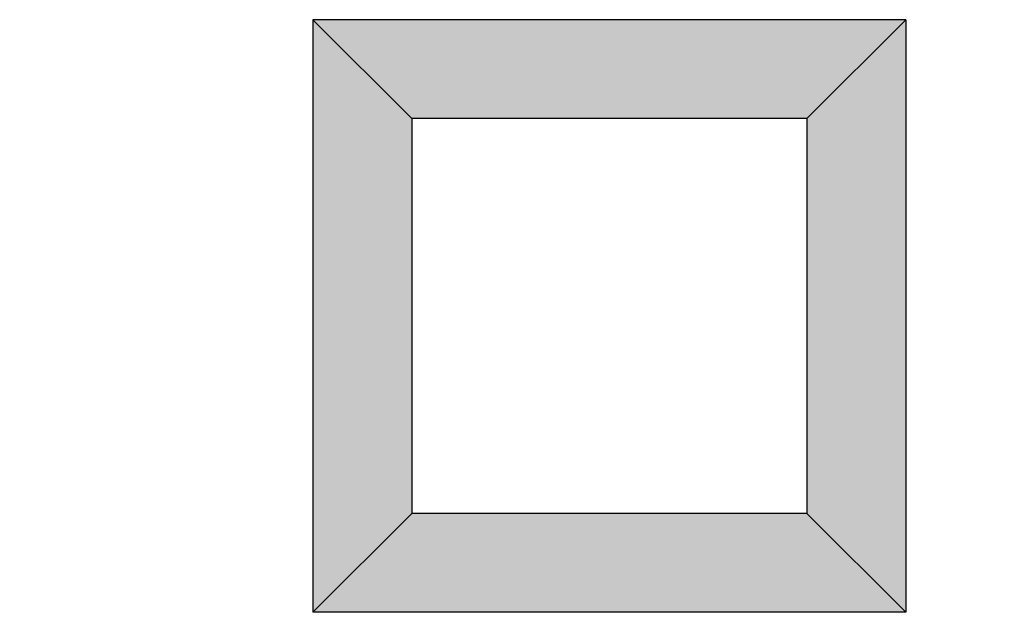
# Model space of a CAD drawing. Header units: millimetres. Extents: x -243 to 455, y -35 to 385.
import ezdxf

# ---------------------------------------------------------------- set-up
doc = ezdxf.new("R2010")
doc.units = ezdxf.units.MM
doc.layers.add('1', color=7, linetype='Continuous')
doc.layers.add('LN-50', color=4, linetype='Continuous')

# ---------------------------------------------------------------- blocks, each defined once
blk = doc.blocks.new('frame')
h = blk.add_hatch(color=7)
h.paths.add_polyline_path([(0, 0), (0, 420), (-70, 350), (-70, 70)])
h.paths.add_polyline_path([(-70, 350), (0, 420), (-420, 420), (-350, 350)])
h.paths.add_polyline_path([(-350, 70), (-350, 350), (-420, 420), (-420, 0)])
h.paths.add_polyline_path([(0, 0), (-70, 70), (-350, 70), (-420, 0)])
h = blk.add_hatch(color=7)
h.paths.add_polyline_path([(0, 0), (0, 420), (-70, 350), (-70, 70)])
h.paths.add_polyline_path([(-70, 350), (0, 420), (-420, 420), (-350, 350)])
h.paths.add_polyline_path([(-350, 70), (-350, 350), (-420, 420), (-420, 0)])
h.paths.add_polyline_path([(0, 0), (-70, 70), (-350, 70), (-420, 0)])
at = {"layer": 'LN-50', "color": 7}
for p, q in [((-420, 420), (-420, 0)), ((-350, 350), (-420, 420)), ((0, 420), (-420, 420)), ((0, 420), (-70, 350)), ((0, 420), (0, 0)), ((-350, 350), (-350, 70)), ((-70, 350), (-350, 350)), ((-70, 350), (-70, 70)), ((-350, 70), (-420, 0)), ((-70, 70), (-350, 70)), ((0, 0), (-70, 70)), ((0, 0), (-420, 0))]:
    blk.add_line(p, q, dxfattribs=at)
blk = doc.blocks.new('R-ver4')
at = {"layer": '1', "extrusion": (0, 1, 0), "const_width": 4}
for points in [[(-24.03, -16.6), (1.3, -14.29, 1.356507), (-9.15, 11.05, 0.737187), (1.3, -14.29, 1.356507), (-9.15, 11.05), (-75.09, -48.41)], [(-55.37, -56.1), (-53.12, -41.58, -0.458857), (-46.15, -37.24), (-44.2, -37.22, 0.406687), (-29.29, -22.33, -0.381381), (-24.03, -16.6), (1.3, -14.29)]]:
    blk.add_lwpolyline(points, format="xyb", dxfattribs=at)

msp = doc.modelspace()

# ---------------------------------------------------------------- block references
at = {"layer": '1', "extrusion": (0.669694, -2.81764e-16, -0.742637), "xscale": -1, "rotation": 90}
for p in [(218.11, 25.85, -259.4), (218.11, 79.64, -163.76), (218.11, 466.23, 137.73)]:
    msp.add_blockref('R-ver4', p, dxfattribs=at)
at = {"layer": '1', "extrusion": (0.669694, -5.27798e-16, -0.742637), "rotation": 270}
for p in [(132.17, 25.85, -259.4), (132.17, 79.64, -163.76), (132.17, 466.23, 137.73)]:
    msp.add_blockref('R-ver4', p, dxfattribs=at)
at = {"layer": 'LN-50', "extrusion": (-1.83691e-16, -2.44921e-16, -1), "xscale": -1}
msp.add_blockref('frame', (-385, -35, -120.02), dxfattribs=at)

doc.saveas('drawing.dxf')
